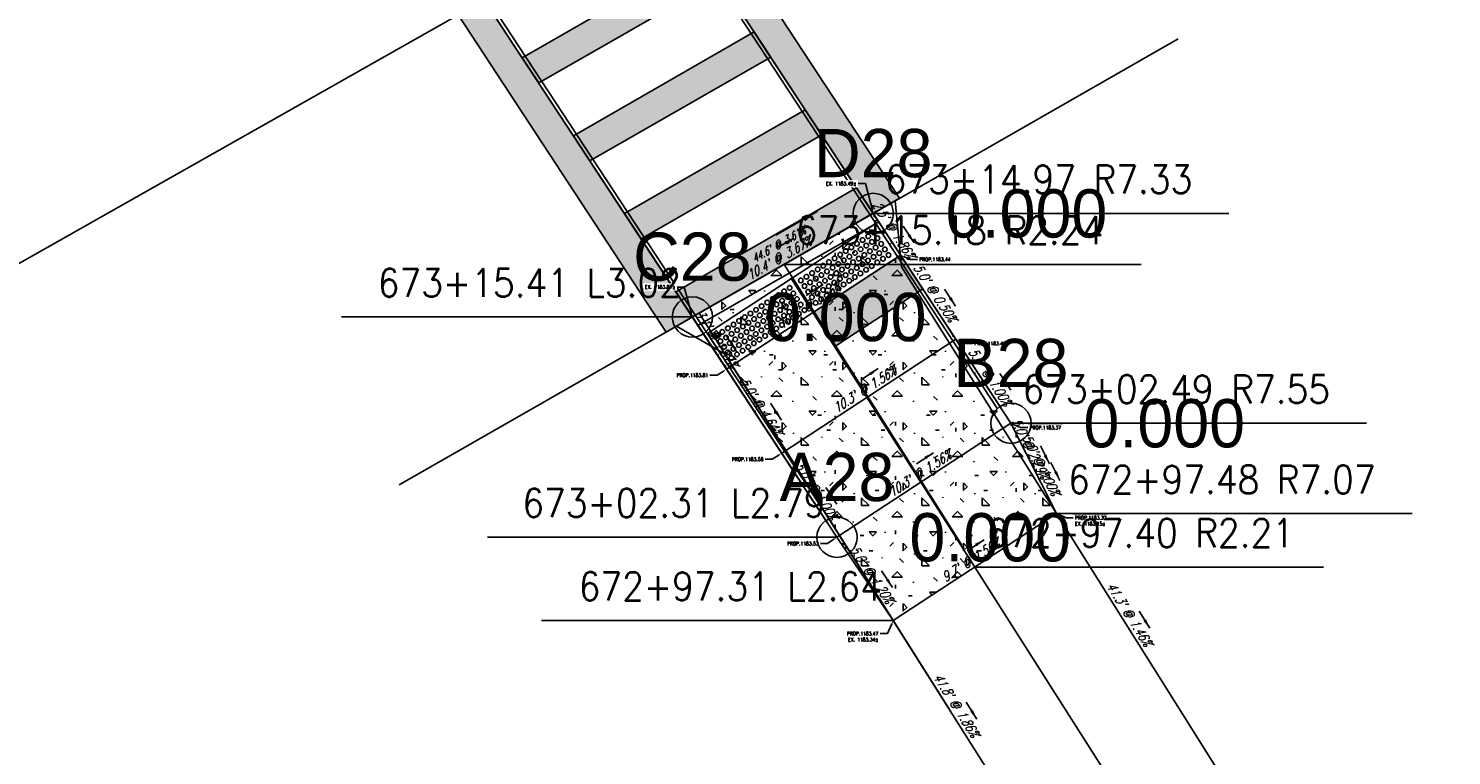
# Model space of a CAD drawing. Extents: x 167754 to 212748, y 396132 to 454338.
# Tile 118 of 150: x 170236 to 170306, y 427281 to 427317. Entities that reach past the tile are written whole.
import ezdxf
from ezdxf import colors
from ezdxf.entities.mleader import LeaderData, LeaderLine
from ezdxf.enums import TextEntityAlignment as Align
from ezdxf.math import Vec2, Vec3

# ---------------------------------------------------------------- set-up
doc = ezdxf.new("R2010")
doc.units = 0
doc.header["$MEASUREMENT"] = 0
doc.layers.get('0').update_dxf_attribs({"linetype": 'CONTINUOUS'})
for name, color, linetype, plot in [('0_3DP_MAT', 181, 'CONTINUOUS', False), ('0_EX. 3DP', 31, 'CONTINUOUS', False), ('0_QUANTITIES_PAVEMENT REMOVED', 130, 'CONTINUOUS', False), ('SC_SCRATCH-4', 4, 'CONTINUOUS', False)]:
    doc.layers.add(name, color=color, linetype=linetype, plot=plot)
for name, color, linetype in [('0_PNTS', 1, 'CONTINUOUS'), ('PM_P_CROSSWALK', 7, 'CONTINUOUS'), ('PM_P_STOP_LINE', 7, 'CONTINUOUS'), ('PNTDESC', 3, 'CONTINUOUS'), ('PNTELEV', 5, 'CONTINUOUS'), ('PNTNO', 7, 'CONTINUOUS'), ('PV_P_CURB', 3, 'CONTINUOUS'), ('PV_P_CURB_RAMP', 3, 'CONTINUOUS'), ('PV_P_CURB_RAMP_DOMES', 7, 'CONTINUOUS'), ('PV_P_CURB_RAMP_HATCH', 3, 'CONTINUOUS'), ('PV_P_GRADE_BREAKS', 3, 'CONTINUOUS'), ('SC_SCRATCH-6', 6, 'CONTINUOUS')]:
    doc.layers.add(name, color=color, linetype=linetype)
doc.styles.add('PTXT', font='TXT')
doc.styles.add('romans', font='romans.shx', dxfattribs={"width": 0.75, "oblique": 22.5})
doc.styles.get("Standard").update_dxf_attribs({"font": 'romans.shx', "width": 0.9})
doc.dimstyles.new('4P', dxfattribs={"dimscale": 4, "dimtxt": 0.14, "dimasz": 0.14, "dimexe": 0.05, "dimexo": 0.05, "dimgap": 0.05, "dimtad": 1, "dimzin": 0, "dimdsep": 46, "dimtxsty": 'romans', "dimcen": 0, "dimdle": 0.1, "dimclrd": 1, "dimclre": 1, "dimclrt": 7, "dimaunit": 1, "dimadec": 4, "dimazin": 0, "dimtfac": 1, "dimtmove": 0, "dimatfit": 2, "dimfxl": 1, "dimtvp": 1, "dimtolj": 1, "dimtzin": 0, "dimarcsym": 0})

# ---------------------------------------------------------------- blocks, each defined once
blk = doc.blocks.new('DOMES_5FT')
for p, q in [((-0.07, 2.499), (-2.069, 2.443)), ((-2.069, 2.443), (-1.929, -2.555)), ((0.07, -2.499), (-0.07, 2.499)), ((-1.929, -2.555), (0.07, -2.499))]:
    blk.add_line(p, q)
for centre in [(-1.725, 2.12), (-1.392, 2.13), (-1.059, 2.139), (-0.727, 2.148), (-0.394, 2.158), (-1.716, 1.788), (-1.706, 1.453), (-1.383, 1.797), (-1.374, 1.462), (-1.05, 1.806), (-1.041, 1.471), (-0.717, 1.816), (-0.708, 1.481), (-0.384, 1.825), (-0.375, 1.49), (-1.697, 1.12), (-1.688, 0.787), (-1.364, 1.129), (-1.355, 0.796), (-1.031, 1.138), (-1.022, 0.806), (-0.698, 1.148), (-0.689, 0.815), (-0.366, 1.157), (-0.356, 0.824), (-1.678, 0.454), (-1.669, 0.121), (-1.346, 0.463), (-1.336, 0.131), (-1.013, 0.473), (-1.003, 0.14), (-0.68, 0.482), (-0.67, 0.149), (-0.347, 0.491), (-0.338, 0.159), (-1.66, -0.212), (-1.65, -0.547), (-1.327, -0.202), (-1.317, -0.537), (-0.994, -0.193), (-0.985, -0.528), (-0.661, -0.184), (-0.652, -0.518), (-0.328, -0.174), (-0.319, -0.509), (-1.641, -0.881), (-1.632, -1.214), (-1.308, -0.872), (-1.299, -1.205), (-0.975, -0.863), (-0.966, -1.196), (-0.956, -1.528), (-0.642, -0.853), (-0.633, -1.186), (-0.624, -1.519), (-0.309, -0.844), (-0.3, -1.177), (-0.291, -1.51), (-1.622, -1.547), (-1.613, -1.88), (-1.604, -2.213), (-1.289, -1.538), (-1.28, -1.871), (-1.271, -2.204), (-0.947, -1.861), (-0.938, -2.194), (-0.614, -1.852), (-0.605, -2.185), (-0.281, -1.843), (-0.272, -2.175)]:
    blk.add_circle(centre, 0.115)
blk = doc.blocks.new('SPT4')
at = {"color": 0, "linetype": 'Continuous'}
blk.add_circle((0, 0), 0.5, dxfattribs=at)
blk = doc.blocks.new('SRVPNO1')
at = {"layer": 'PNTDESC', "style": 'PTXT'}
blk.add_attdef('DESC2', text='', height=1, dxfattribs=at).set_placement((0, -1.75), align=Align.CENTER)
at = {"layer": 'PNTELEV', "style": 'PTXT'}
blk.add_attdef('ELEV2', (1.5, -0.5), '', height=1, dxfattribs=at)
at = {"layer": 'PNTNO', "style": 'PTXT'}
blk.add_attdef('PT#', text='', height=1, dxfattribs=at).set_placement((0, 0.75), align=Align.CENTER)

msp = doc.modelspace()

# ---------------------------------------------------------------- hatches: boundary and pattern name
at = {"layer": 'PM_P_CROSSWALK', "transparency": 33554495}
h = msp.add_hatch(color=256, dxfattribs=at)
h.dxf.hatch_style = 1
h.paths.add_polyline_path([(170268.581, 427323.994), (170267.273, 427323.253), (170277.583, 427307.529), (170278.893, 427308.28)])
h = msp.add_hatch(color=256, dxfattribs=at)
h.dxf.hatch_style = 1
h.paths.add_polyline_path([(170260.964, 427314.018), (170269.949, 427319.18), (170269.121, 427320.434), (170260.14, 427315.274)])
h = msp.add_hatch(color=256, dxfattribs=at)
h.dxf.hatch_style = 1
h.paths.add_polyline_path([(170268.597, 427302.377), (170267.293, 427301.63), (170256.95, 427317.403), (170258.258, 427318.144)])
h = msp.add_hatch(color=256, dxfattribs=at)
h.dxf.hatch_style = 1
h.paths.add_polyline_path([(170263.508, 427310.137), (170272.493, 427315.3), (170271.665, 427316.554), (170262.684, 427311.394)])
h = msp.add_hatch(color=256, dxfattribs=at)
h.dxf.hatch_style = 1
h.paths.add_polyline_path([(170268.597, 427302.377), (170277.582, 427307.54), (170276.754, 427308.794), (170267.773, 427303.634)])

# ---------------------------------------------------------------- linework, layer by layer
at = {"layer": '0_3DP_MAT'}
for points in [[(170268.927, 427302.566), (170277.395, 427307.421)], [(170268.927, 427302.566), (170281.369, 427282.863)]]:
    msp.add_lwpolyline(points, dxfattribs=at)
at = {"layer": '0_EX. 3DP'}
for points in [[(170273.161, 427304.994), (170281.979, 427291.03)], [(170268.927, 427302.566), (170277.745, 427288.602)]]:
    msp.add_lwpolyline(points, dxfattribs=at)
for points in [[(170235.052, 427304.993, 1184.86), (170278.457, 427329.591, 1183.001), (170306.318, 427349.331, 1182.152)], [(170268.927, 427302.566, 1183.851), (170292.728, 427316.212, 1182.86)], [(170300.943, 427269.895, 1182.765), (170278.992, 427304.876, 1183.366)], [(170254.029, 427294.025, 1184.472), (170268.625, 427302.393, 1183.864)], [(170270.2, 427300.55, 1183.637), (170292.538, 427265.176, 1182.858)]]:
    msp.add_polyline3d(points, dxfattribs=at)
at = {"layer": 'PM_P_CROSSWALK'}
for points in [[(170268.581, 427323.994), (170267.273, 427323.253), (170277.583, 427307.529), (170278.893, 427308.28)], [(170260.964, 427314.018), (170269.949, 427319.18), (170269.121, 427320.434), (170260.14, 427315.274)], [(170263.508, 427310.137), (170272.493, 427315.3), (170271.665, 427316.554), (170262.684, 427311.394)], [(170268.597, 427302.377), (170277.582, 427307.54), (170276.754, 427308.794), (170267.773, 427303.634)]]:
    msp.add_lwpolyline(points, close=True, dxfattribs=at)
at = {"layer": 'PM_P_CROSSWALK', "elevation": 591.846}
msp.add_lwpolyline([(170256.95, 427317.403), (170258.258, 427318.144), (170268.597, 427302.377), (170267.293, 427301.63), (170256.95, 427317.403)], dxfattribs=at)
at = {"layer": 'PV_P_CURB', "elevation": -3.555}
for points in [[(170268.927, 427302.566), (170277.747, 427307.634)], [(170268.872, 427301.958), (170277.853, 427307.118)]]:
    msp.add_lwpolyline(points, dxfattribs=at)

# ---------------------------------------------------------------- texts
at = {"layer": '0_3DP_MAT', "color": 211, "style": 'romans', "oblique": 22.5, "width": 0.75}
for s, rotation, p in [("10.4' @ 3.67%", 29.82661, (170273.011, 427305.092)), ("10.3' @ 3.56%", 33.25414, (170274.533, 427302.753)), ("10.3' @ 1.56%", 33.25414, (170277.275, 427298.572)), ("5.0' @ 4.64%", 303.25414, (170271.802, 427297.781)), ("10.3' @ 1.56%", 33.25414, (170280.016, 427294.391)), ("5.0' @ 1.00%", 303.25414, (170274.544, 427293.6)), ("5.0' @ 1.20%", 304.05087, (170277.313, 427289.44)), ("9.7' @ 1.56%", 33.25414, (170282.55, 427290.073))]:
    msp.add_text(s, height=0.48, rotation=rotation, dxfattribs=at).set_placement(p, align=Align.CENTER)
at = {"layer": '0_3DP_MAT', "style": 'romans', "oblique": 22.5, "width": 0.75}
for s, rotation, p in [("41.3' @ 1.46%", 302.10877, (170290.103, 427287.471)), ("41.8' @ 1.86%", 302.27162, (170281.504, 427282.948))]:
    msp.add_text(s, height=0.48, rotation=rotation, dxfattribs=at).set_placement(p, align=Align.CENTER)
at = {"layer": '0_EX. 3DP', "style": 'romans', "oblique": 22.5, "width": 0.75}
msp.add_text("44.6' @ 3.61%", height=0.4, rotation=29.82661, dxfattribs=at).set_placement((170272.981, 427305.813), align=Align.CENTER)
at = {"layer": 'SC_SCRATCH-6', "width": 0.9}
for s, p in [('673+14.97 R7.33', (170278.153, 427309.227)), ('673+15.18 R2.24', (170273.731, 427306.692)), ('673+02.49 R7.55', (170284.997, 427298.79)), ('672+97.48 R7.07', (170287.265, 427294.298))]:
    msp.add_text(s, height=1.4, dxfattribs=at).set_placement(p, align=Align.MIDDLE_LEFT)
for s, p in [('673+02.31 L2.79', (170275.211, 427293.124)), ('672+97.31 L2.64', (170278.011, 427288.981))]:
    msp.add_text(s, height=1.4, dxfattribs=at).set_placement(p, align=Align.MIDDLE_RIGHT)

# ---------------------------------------------------------------- leaders
at = {"layer": '0_3DP_MAT', "color": 211}
for points in [[(170279.612, 427306.061), (170279.064, 427306.897)], [(170273.638, 427306.295), (170272.77, 427305.797)], [(170275.087, 427303.991), (170274.251, 427303.443)], [(170281.673, 427302.918), (170281.125, 427303.754)], [(170270.805, 427300.635), (170270.257, 427301.471)], [(170270.805, 427300.635), (170270.257, 427301.471)], [(170277.829, 427299.81), (170276.992, 427299.261)], [(170284.415, 427298.737), (170283.866, 427299.573)], [(170273.026, 427297.248), (170272.478, 427298.084)], [(170280.57, 427295.629), (170279.734, 427295.08)], [(170286.861, 427294.25), (170286.41, 427295.143)], [(170275.768, 427293.067), (170275.22, 427293.903)], [(170283.087, 427291.3), (170282.251, 427290.751)], [(170278.545, 427288.924), (170277.985, 427289.752)]]:
    msp.add_leader(points, dimstyle='4P', override={"dimscale": 20, "dimtxt": 0.12, "dimasz": 0.024, "dimdec": 2}, dxfattribs=at)
at = {"layer": '0_3DP_MAT'}
for points in [[(170286.339, 427295.071), (170285.886, 427295.962)], [(170291.325, 427286.9), (170290.793, 427287.747)], [(170282.727, 427282.381), (170282.193, 427283.227)]]:
    msp.add_leader(points, dimstyle='4P', override={"dimscale": 20, "dimtxt": 0.12, "dimasz": 0.024, "dimdec": 2}, dxfattribs=at)
at = {"layer": '0_EX. 3DP'}
msp.add_leader([(170274.822, 427307.648), (170272.74, 427306.454)], dimstyle='4P', override={"dimscale": 20, "dimtxt": 0.12, "dimasz": 0.04, "dimdec": 2}, dxfattribs=at)
at = {"layer": 'SC_SCRATCH-6', "has_arrowhead": 0}
msp.add_leader([(170282.638, 427289.939), (170282.648, 427289.937), (170299.948, 427289.937)], dimstyle='4P', override={"dimscale": 20, "dimasz": 0.1}, dxfattribs=at)

# ---------------------------------------------------------------- next in the draw order: leaders
at = {"layer": '0_3DP_MAT'}
ml = msp.add_multileader_mtext('Standard', dxfattribs=at)
ml.set_content('PROP.1183.32\\PEX. 1183.15±', color=256)
ml.set_leader_properties()
ml.build(insert=Vec2(0, 0))
ml.multileader.update_dxf_attribs({"dogleg_length": 0.36, "arrow_head_size": 0.18})
ctx = ml.context
ctx.base_point, ctx.char_height, ctx.arrow_head_size, ctx.landing_gap_size, ctx.plane_origin = Vec3(170287.521, 427292.393, -1186.904), 0.18, 0.18, 0.09, Vec3(170270.484, 427302.394, -1186.904)
notes = []
notes.append((ctx, [(0, (1, 1, 0), (170287.161, 427292.393, -1186.904), (1, 0), 0.36, [(0, [(170286.69, 427292.609, -1186.904)], 0, [])])]))
ctx.mtext.insert, ctx.mtext.flow_direction = Vec3(170287.611, 427292.483, -1186.904), 5
ctx.mtext.has_bg_fill, ctx.mtext.bg_color, ctx.mtext.bg_scale_factor, ctx.mtext.bg_transparency, ctx.mtext.use_window_bg_color = 1, -1027028792, 1.5, 0, 1
ml = msp.add_multileader_mtext('Standard', dxfattribs=at)
ml.set_content('PROP.1183.47\\PEX. 1183.34±', color=256)
ml.set_leader_properties()
ml.build(insert=Vec2(0, 0))
ml.multileader.update_dxf_attribs({"dogleg_length": 0.36, "arrow_head_size": 0.18})
ctx = ml.context
ctx.base_point, ctx.char_height, ctx.arrow_head_size, ctx.landing_gap_size, ctx.plane_origin = Vec3(170276.067, 427286.634), 0.18, 0.18, 0.09, Vec3(170261.539, 427298.388)
ctx.text_align_type = 2
notes.append((ctx, [(1, (1, 1, 0), (170278.289, 427286.634), (-1, 0), 0.36, [(0, [(170278.581, 427287.279)], 0, [])])]))
ctx.mtext.insert, ctx.mtext.alignment, ctx.mtext.flow_direction = Vec3(170277.839, 427286.724), 3, 5
ctx.mtext.has_bg_fill, ctx.mtext.bg_color, ctx.mtext.bg_scale_factor, ctx.mtext.bg_transparency, ctx.mtext.use_window_bg_color = 1, -1027028792, 1.5, 0, 1
for ctx, leaders in notes:
    for number, flags, end, landing, length, lines in leaders:
        leader = LeaderData()
        leader.index, (leader.has_last_leader_line, leader.has_dogleg_vector, leader.attachment_direction) = number, flags
        leader.last_leader_point, leader.dogleg_vector, leader.dogleg_length = Vec3(end), Vec3(landing), length
        for number, points, colour, breaks in lines:
            line = LeaderLine()
            line.index, line.vertices, line.color, line.breaks = number, Vec3.list(points), colors.encode_raw_color(colour), breaks
            leader.lines.append(line)
        ctx.leaders.append(leader)

# ---------------------------------------------------------------- next in the draw order: hatches: boundary and pattern name
at = {"layer": 'PV_P_CURB_RAMP_HATCH', "transparency": 33554495}
h = msp.add_hatch(dxfattribs=at)
h.set_pattern_fill('CONCRE', color=256, scale=3, pattern_type=2)
h.set_pattern_definition([(0, (0, 0), (3, 3), [0.375, -2.625]), (90, (0, 0), (-3, 3), [0.375, -2.625]), (135, (0.375, 0), (-2.999999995, 2e-16), [0.5303301, -3.7123107]), (0, (0.375, 1.6875), (3, 3), [0.375, -2.625]), (45, (0.5625, 1.5), (0, 2.999999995), [0.2651649, -3.9774756]), (135, (0.5625, 1.5), (-2.999999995, 2e-16), [0.2651649, -3.9774756]), (0, (1.5, 2.4375), (3, 3), [0.5303301, -2.4696699]), (45, (1.5, 2.4375), (0, 2.999999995), [0.375, -3.8676408]), (135, (2.0303, 2.4375), (-2.999999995, 2e-16), [0.375, -3.8676408]), (90, (2.0625, 0.75), (-3, 3), [0.375, -2.625]), (45, (2.0625, 0.75), (0, 2.999999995), [0.2651649, -3.9774756]), (135, (2.25, 0.9375), (-2.999999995, 2e-16), [0.2651649, -3.9774756]), (0, (0.375, 0.75), (3, 3), [0.1875, -2.5125]), (0, (2.625, 1.5), (3, 3), [0.1875, -2.5125]), (90, (1.6875, 1.875), (-3, 3), [0.1875, -2.5125]), (135, (2.0625, 0.1875), (-2.999999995, 2e-16), [0.2651649, -3.9774756]), (135, (0.75, 2.25), (-2.999999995, 2e-16), [0.2651649, -3.9774756]), (45, (1.4062, 0.9844), (0, 2.999999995), [0.2651649, -3.9774756]), (90, (1.0312, 0.375), (-3, 3), [0.046875, -2.953125]), (90, (1.172, 1.6406), (-3, 3), [0.046875, -2.953125]), (90, (2.578, 2.1562), (-3, 3), [0.046875, -2.953125]), (90, (2.625, 0.5625), (-3, 3), [0.046875, -2.953125])])
h.paths.add_polyline_path([(170284.427, 427297.092), (170286.695, 427292.6), (170278.581, 427287.279), (170275.781, 427291.422), (170268.597, 427302.377), (170277.583, 427307.529)])

# ---------------------------------------------------------------- next in the draw order: linework, layer by layer
at = {"layer": '0_3DP_MAT', "color": 211, "elevation": 1183.463}
msp.add_lwpolyline([(170278.581, 427287.279), (170286.695, 427292.6)], dxfattribs=at)
at = {"layer": '0_3DP_MAT', "color": 211}
msp.add_polyline3d([(170278.581, 427287.279, 1183.47), (170286.695, 427292.6, 1183.319)], dxfattribs=at)
at = {"layer": '0_EX. 3DP'}
msp.add_polyline3d([(170296.699, 427267.803, 1182.89), (170273.484, 427304.327, 1183.558)], dxfattribs=at)
at = {"layer": 'PV_P_CURB_RAMP'}
msp.add_lwpolyline([(170284.427, 427297.092), (170286.695, 427292.6), (170278.581, 427287.279), (170275.781, 427291.422), (170268.597, 427302.377), (170277.583, 427307.529)], close=True, dxfattribs=at)

# ---------------------------------------------------------------- next in the draw order: texts
at = {"layer": 'SC_SCRATCH-6', "width": 0.9}
msp.add_text('672+97.40 R2.21', height=1.4, dxfattribs=at).set_placement((170283.208, 427291.637), align=Align.MIDDLE_LEFT)

# ---------------------------------------------------------------- next in the draw order: leaders
at = {"layer": 'SC_SCRATCH-6', "has_arrowhead": 0}
for points in [[(170286.695, 427292.6), (170286.705, 427292.598), (170304.365, 427292.598)], [(170278.581, 427287.279), (170278.571, 427287.281), (170261.091, 427287.281)]]:
    msp.add_leader(points, dimstyle='4P', override={"dimscale": 20, "dimasz": 0.1}, dxfattribs=at)

# ---------------------------------------------------------------- next in the draw order: leaders
at = {"layer": '0_3DP_MAT'}
ml = msp.add_multileader_mtext('Standard', dxfattribs=at)
ml.set_content('PROP.1183.44', color=256)
ml.set_leader_properties()
ml.build(insert=Vec2(0, 0))
ml.multileader.update_dxf_attribs({"dogleg_length": 0.36, "arrow_head_size": 0.18})
ctx = ml.context
ctx.base_point, ctx.char_height, ctx.arrow_head_size, ctx.landing_gap_size, ctx.plane_origin = Vec3(170279.775, 427305.239, 1183.444), 0.18, 0.18, 0.09, Vec3(170262.739, 427315.24, 1183.444)
notes = []
notes.append((ctx, [(0, (1, 1, 0), (170279.415, 427305.239, 1183.444), (1, 0), 0.36, [(0, [(170278.944, 427305.454, 1183.444)], 0, [])])]))
ctx.mtext.insert, ctx.mtext.flow_direction = Vec3(170279.865, 427305.329, 1183.444), 5
ctx.mtext.has_bg_fill, ctx.mtext.bg_color, ctx.mtext.bg_scale_factor, ctx.mtext.bg_transparency, ctx.mtext.use_window_bg_color = 1, -1027028792, 1.5, 0, 1
ml = msp.add_multileader_mtext('Standard', dxfattribs=at)
ml.set_content('PROP.1183.42', color=256)
ml.set_leader_properties()
ml.build(insert=Vec2(0, 0))
ml.multileader.update_dxf_attribs({"dogleg_length": 0.36, "arrow_head_size": 0.18})
ctx = ml.context
ctx.base_point, ctx.char_height, ctx.arrow_head_size, ctx.landing_gap_size, ctx.plane_origin = Vec3(170282.517, 427301.058, 1183.419), 0.18, 0.18, 0.09, Vec3(170265.48, 427311.059, 1183.419)
notes.append((ctx, [(0, (1, 1, 0), (170282.157, 427301.058, 1183.419), (1, 0), 0.36, [(0, [(170281.686, 427301.273, 1183.419)], 0, [])])]))
ctx.mtext.insert, ctx.mtext.flow_direction = Vec3(170282.607, 427301.148, 1183.419), 5
ctx.mtext.has_bg_fill, ctx.mtext.bg_color, ctx.mtext.bg_scale_factor, ctx.mtext.bg_transparency, ctx.mtext.use_window_bg_color = 1, -1027028792, 1.5, 0, 1
ml = msp.add_multileader_mtext('Standard', dxfattribs=at)
ml.set_content('PROP.1183.81', color=256)
ml.set_leader_properties()
ml.build(insert=Vec2(0, 0))
ml.multileader.update_dxf_attribs({"dogleg_length": 0.36, "arrow_head_size": 0.18})
ctx = ml.context
ctx.base_point, ctx.char_height, ctx.arrow_head_size, ctx.landing_gap_size, ctx.plane_origin = Vec3(170267.651, 427299.483, 1183.812), 0.18, 0.18, 0.09, Vec3(170254.086, 427309.579, 1183.812)
ctx.text_align_type = 2
notes.append((ctx, [(1, (1, 1, 0), (170269.827, 427299.483, 1183.812), (-1, 0), 0.36, [(0, [(170270.297, 427299.784, 1183.812)], 0, [])])]))
ctx.mtext.insert, ctx.mtext.alignment, ctx.mtext.flow_direction = Vec3(170269.377, 427299.573, 1183.812), 3, 5
ctx.mtext.has_bg_fill, ctx.mtext.bg_color, ctx.mtext.bg_scale_factor, ctx.mtext.bg_transparency, ctx.mtext.use_window_bg_color = 1, -1027028792, 1.5, 0, 1
ml = msp.add_multileader_mtext('Standard', dxfattribs=at)
ml.set_content('PROP.1183.37', color=256)
ml.set_leader_properties()
ml.build(insert=Vec2(0, 0))
ml.multileader.update_dxf_attribs({"dogleg_length": 0.36, "arrow_head_size": 0.18})
ctx = ml.context
ctx.base_point, ctx.char_height, ctx.arrow_head_size, ctx.landing_gap_size, ctx.plane_origin = Vec3(170285.258, 427296.876), 0.18, 0.18, 0.09, Vec3(170268.222, 427306.877)
notes.append((ctx, [(0, (1, 1, 0), (170284.898, 427296.876), (1, 0), 0.36, [(0, [(170284.427, 427297.092)], 0, [])])]))
ctx.mtext.insert, ctx.mtext.flow_direction = Vec3(170285.348, 427296.966), 5
ctx.mtext.has_bg_fill, ctx.mtext.bg_color, ctx.mtext.bg_scale_factor, ctx.mtext.bg_transparency, ctx.mtext.use_window_bg_color = 1, -1027028792, 1.5, 0, 1
ml = msp.add_multileader_mtext('Standard', dxfattribs=at)
ml.set_content('PROP.1183.58', color=256)
ml.set_leader_properties()
ml.build(insert=Vec2(0, 0))
ml.multileader.update_dxf_attribs({"dogleg_length": 0.36, "arrow_head_size": 0.18})
ctx = ml.context
ctx.base_point, ctx.char_height, ctx.arrow_head_size, ctx.landing_gap_size, ctx.plane_origin = Vec3(170270.347, 427295.301, 1183.58), 0.18, 0.18, 0.09, Vec3(170256.828, 427305.398, 1183.58)
ctx.text_align_type = 2
notes.append((ctx, [(1, (1, 1, 0), (170272.568, 427295.301, 1183.58), (-1, 0), 0.36, [(0, [(170273.039, 427295.603, 1183.58)], 0, [])])]))
ctx.mtext.insert, ctx.mtext.alignment, ctx.mtext.flow_direction = Vec3(170272.118, 427295.391, 1183.58), 3, 5
ctx.mtext.has_bg_fill, ctx.mtext.bg_color, ctx.mtext.bg_scale_factor, ctx.mtext.bg_transparency, ctx.mtext.use_window_bg_color = 1, -1027028792, 1.5, 0, 1
ml = msp.add_multileader_mtext('Standard', dxfattribs=at)
ml.set_content('PROP.1183.53', color=256)
ml.set_leader_properties()
ml.build(insert=Vec2(0, 0))
ml.multileader.update_dxf_attribs({"dogleg_length": 0.36, "arrow_head_size": 0.18})
ctx = ml.context
ctx.base_point, ctx.char_height, ctx.arrow_head_size, ctx.landing_gap_size, ctx.plane_origin = Vec3(170273.094, 427291.111), 0.18, 0.18, 0.09, Vec3(170259.575, 427301.207)
ctx.text_align_type = 2
notes.append((ctx, [(1, (1, 1, 0), (170275.316, 427291.111), (-1, 0), 0.36, [(0, [(170275.781, 427291.422)], 0, [])])]))
ctx.mtext.insert, ctx.mtext.alignment, ctx.mtext.flow_direction = Vec3(170274.866, 427291.201), 3, 5
ctx.mtext.has_bg_fill, ctx.mtext.bg_color, ctx.mtext.bg_scale_factor, ctx.mtext.bg_transparency, ctx.mtext.use_window_bg_color = 1, -1027028792, 1.5, 0, 1
for ctx, leaders in notes:
    for number, flags, end, landing, length, lines in leaders:
        leader = LeaderData()
        leader.index, (leader.has_last_leader_line, leader.has_dogleg_vector, leader.attachment_direction) = number, flags
        leader.last_leader_point, leader.dogleg_vector, leader.dogleg_length = Vec3(end), Vec3(landing), length
        for number, points, colour, breaks in lines:
            line = LeaderLine()
            line.index, line.vertices, line.color, line.breaks = number, Vec3.list(points), colors.encode_raw_color(colour), breaks
            leader.lines.append(line)
        ctx.leaders.append(leader)

# ---------------------------------------------------------------- next in the draw order: hatches: boundary and pattern name
at = {"layer": 'PM_P_STOP_LINE', "transparency": 33554495}
h = msp.add_hatch(color=256, dxfattribs=at)
h.dxf.hatch_style = 1
h.paths.add_polyline_path([(170274.621, 427302.619), (170278.944, 427305.454), (170280.041, 427303.782), (170275.717, 427300.947)])

# ---------------------------------------------------------------- next in the draw order: linework, layer by layer
at = {"layer": '0_3DP_MAT', "color": 211}
for points in [[(170270.297, 427299.784, 1183.812), (170278.944, 427305.454, 1183.444)], [(170281.686, 427301.273, 1183.419), (170273.039, 427295.603, 1183.58)], [(170286.695, 427292.6, 1183.319), (170284.427, 427297.092, 1183.369), (170281.686, 427301.273, 1183.419)], [(170275.781, 427291.422, 1183.53), (170284.427, 427297.092, 1183.369)], [(170273.039, 427295.603, 1183.58), (170275.781, 427291.422, 1183.53)], [(170275.781, 427291.422, 1183.53), (170278.581, 427287.279, 1183.47)]]:
    msp.add_polyline3d(points, dxfattribs=at)
at = {"layer": '0_PNTS'}
for p in [(170284.427, 427297.092), (170275.781, 427291.422)]:
    msp.add_point(p, dxfattribs=at)
at = {"layer": '0_QUANTITIES_PAVEMENT REMOVED'}
msp.add_lwpolyline([(170286.695, 427292.6), (170278.992, 427304.876), (170278.676, 427308.155), (170267.804, 427301.923), (170270.2, 427300.55), (170271.064, 427299.181), (170278.571, 427287.281), (170286.695, 427292.6)], dxfattribs=at)
at = {"layer": 'PM_P_STOP_LINE', "elevation": 1183.463}
msp.add_lwpolyline([(170274.621, 427302.619), (170278.944, 427305.454), (170280.041, 427303.782), (170275.717, 427300.947)], close=True, dxfattribs=at)
at = {"layer": 'PV_P_GRADE_BREAKS'}
for points, elevation in [([(170270.297, 427299.784), (170278.944, 427305.454)], 1183.463), ([(170273.039, 427295.603), (170281.686, 427301.273)], 1183.67), ([(170275.781, 427291.422), (170284.427, 427297.092)], 1183.62)]:
    msp.add_lwpolyline(points, dxfattribs=dict(at, elevation=elevation))
at = {"layer": 'SC_SCRATCH-4', "elevation": 1183.463}
for points in [[(170284.427, 427297.092), (170260.058, 427334.255)], [(170283.756, 427297.806), (170260.478, 427333.305)], [(170275.781, 427291.422), (170251.411, 427328.585)], [(170275.394, 427292.322), (170252.116, 427327.821)]]:
    msp.add_lwpolyline(points, dxfattribs=at)
at = {"layer": 'SC_SCRATCH-6'}
for points in [[(170283.756, 427297.806), (170260.478, 427333.305)], [(170283.898, 427297.899), (170260.62, 427333.398)], [(170275.251, 427292.229), (170251.973, 427327.728)], [(170275.394, 427292.322), (170252.116, 427327.821)]]:
    msp.add_lwpolyline(points, dxfattribs=at)

# ---------------------------------------------------------------- next in the draw order: block references
at = {"layer": '0_PNTS', "xscale": 2.4, "yscale": 2.4, "zscale": 2.4}
for p, values in [((170284.427, 427297.092), {'PT#': 'B28', 'ELEV2': '0.000'}), ((170275.781, 427291.422), {'PT#': 'A28', 'ELEV2': '0.000'})]:
    msp.add_blockref('SRVPNO1', p, dxfattribs=at).add_auto_attribs(values)
at = {"layer": '0_PNTS', "xscale": 2, "yscale": 2, "zscale": 2}
for p in [(170284.427, 427297.092), (170275.781, 427291.422)]:
    msp.add_blockref('SPT4', p, dxfattribs=at)
at = {"layer": 'PV_P_CURB_RAMP_DOMES', "rotation": 301.6455213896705}
for p in [(170276.711, 427303.99, 1183.463), (170272.53, 427301.248, 1183.463)]:
    msp.add_blockref('DOMES_5FT', p, dxfattribs=at)

# ---------------------------------------------------------------- next in the draw order: texts
at = {"layer": '0_3DP_MAT', "color": 211, "style": 'romans', "oblique": 22.5, "width": 0.75}
for s, rotation, p in [("5.0' @ 0.50%", 303.25414, (170280.449, 427303.451)), ("5.0' @ 1.00%", 303.25414, (170283.19, 427299.27)), ("5.0' @ 1.00%", 296.7893, (170285.704, 427294.918))]:
    msp.add_text(s, height=0.48, rotation=rotation, dxfattribs=at).set_placement(p, align=Align.CENTER)
at = {"layer": '0_3DP_MAT', "style": 'romans', "oblique": 22.5, "width": 0.75}
msp.add_text("5.0' @ 2.29%", height=0.48, rotation=296.99895, dxfattribs=at).set_placement((170285.18, 427295.735), align=Align.CENTER)

# ---------------------------------------------------------------- next in the draw order: leaders
at = {"layer": 'SC_SCRATCH-6', "has_arrowhead": 0}
for points in [[(170273.161, 427304.994), (170273.171, 427304.992), (170290.891, 427304.992)], [(170284.427, 427297.092), (170284.437, 427297.09), (170302.097, 427297.09)], [(170275.781, 427291.422), (170275.771, 427291.424), (170258.411, 427291.424)]]:
    msp.add_leader(points, dimstyle='4P', override={"dimscale": 20, "dimasz": 0.1}, dxfattribs=at)

# ---------------------------------------------------------------- next in the draw order: leaders
at = {"layer": '0_3DP_MAT'}
ml = msp.add_multileader_mtext('Standard', dxfattribs=at)
ml.set_content('EX. 1183.49±', color=256)
ml.set_leader_properties()
ml.build(insert=Vec2(0, 0))
ml.multileader.update_dxf_attribs({"dogleg_length": 0.36, "arrow_head_size": 0.18})
ctx = ml.context
ctx.base_point, ctx.char_height, ctx.arrow_head_size, ctx.landing_gap_size, ctx.plane_origin = Vec3(170274.968, 427309.013, -3.555), 0.18, 0.18, 0.09, Vec3(170261.385, 427317.308, -3.555)
ctx.text_align_type = 2
notes = []
notes.append((ctx, [(1, (1, 1, 0), (170277.19, 427309.013, -3.555), (-1, 0), 0.36, [(0, [(170277.591, 427307.522, -3.555)], 0, [])])]))
ctx.mtext.insert, ctx.mtext.alignment, ctx.mtext.flow_direction = Vec3(170276.74, 427309.103, -3.555), 3, 5
ctx.mtext.has_bg_fill, ctx.mtext.bg_color, ctx.mtext.bg_scale_factor, ctx.mtext.bg_transparency, ctx.mtext.use_window_bg_color = 1, -1027028792, 1.5, 0, 1
ml = msp.add_multileader_mtext('Standard', dxfattribs=at)
ml.set_content('EX. 1183.87±', color=256)
ml.set_leader_properties()
ml.build(insert=Vec2(0, 0))
ml.multileader.update_dxf_attribs({"dogleg_length": 0.36, "arrow_head_size": 0.18})
ctx = ml.context
ctx.base_point, ctx.char_height, ctx.arrow_head_size, ctx.landing_gap_size, ctx.plane_origin = Vec3(170265.974, 427303.868), 0.18, 0.18, 0.09, Vec3(170252.392, 427312.163)
ctx.text_align_type = 2
notes.append((ctx, [(1, (1, 1, 0), (170268.196, 427303.868), (-1, 0), 0.36, [(0, [(170268.597, 427302.377)], 0, [])])]))
ctx.mtext.insert, ctx.mtext.alignment, ctx.mtext.flow_direction = Vec3(170267.746, 427303.958), 3, 5
ctx.mtext.has_bg_fill, ctx.mtext.bg_color, ctx.mtext.bg_scale_factor, ctx.mtext.bg_transparency, ctx.mtext.use_window_bg_color = 1, -1027028792, 1.5, 0, 1
for ctx, leaders in notes:
    for number, flags, end, landing, length, lines in leaders:
        leader = LeaderData()
        leader.index, (leader.has_last_leader_line, leader.has_dogleg_vector, leader.attachment_direction) = number, flags
        leader.last_leader_point, leader.dogleg_vector, leader.dogleg_length = Vec3(end), Vec3(landing), length
        for number, points, colour, breaks in lines:
            line = LeaderLine()
            line.index, line.vertices, line.color, line.breaks = number, Vec3.list(points), colors.encode_raw_color(colour), breaks
            leader.lines.append(line)
        ctx.leaders.append(leader)

# ---------------------------------------------------------------- next in the draw order: hatches: boundary and pattern name
at = {"layer": 'PM_P_CROSSWALK', "transparency": 33554495}
h = msp.add_hatch(color=256, dxfattribs=at)
h.dxf.hatch_style = 1
h.paths.add_polyline_path([(170266.044, 427306.271), (170275.029, 427311.433), (170274.201, 427312.688), (170265.22, 427307.528)])

# ---------------------------------------------------------------- next in the draw order: linework, layer by layer
at = {"layer": '0_3DP_MAT', "color": 211}
for points in [[(170268.597, 427302.377, 1183.87), (170277.583, 427307.529, 1183.49)], [(170281.686, 427301.273, 1183.419), (170278.944, 427305.454, 1183.444), (170277.583, 427307.529, 1183.49)], [(170268.597, 427302.377, 1183.87), (170270.297, 427299.784, 1183.812), (170273.039, 427295.603, 1183.58)]]:
    msp.add_polyline3d(points, dxfattribs=at)
at = {"layer": '0_PNTS'}
for p in [(170277.583, 427307.529), (170268.597, 427302.377)]:
    msp.add_point(p, dxfattribs=at)
at = {"layer": 'PM_P_CROSSWALK'}
msp.add_lwpolyline([(170266.044, 427306.271), (170275.029, 427311.433), (170274.201, 427312.688), (170265.22, 427307.528)], close=True, dxfattribs=at)

# ---------------------------------------------------------------- next in the draw order: block references
at = {"layer": '0_PNTS', "xscale": 2.4, "yscale": 2.4, "zscale": 2.4}
for p, values in [((170277.583, 427307.529), {'PT#': 'D28', 'ELEV2': '0.000'}), ((170268.597, 427302.377), {'PT#': 'C28', 'ELEV2': '0.000'})]:
    msp.add_blockref('SRVPNO1', p, dxfattribs=at).add_auto_attribs(values)
at = {"layer": '0_PNTS', "xscale": 2, "yscale": 2, "zscale": 2}
for p in [(170277.583, 427307.529), (170268.597, 427302.377)]:
    msp.add_blockref('SPT4', p, dxfattribs=at)

# ---------------------------------------------------------------- next in the draw order: texts
at = {"layer": '0_3DP_MAT', "color": 211, "style": 'romans', "oblique": 22.5, "width": 0.75}
for s, p in [("2.5' @ 1.86%", (170278.397, 427306.579)), ("3.1' @ 1.87%", (170269.581, 427301.168)), ("3.1' @ 1.87%", (170269.581, 427301.168))]:
    msp.add_text(s, height=0.48, rotation=303.25414, dxfattribs=at).set_placement(p, align=Align.CENTER)
at = {"layer": 'SC_SCRATCH-6', "width": 0.9}
msp.add_text('673+15.41 L3.02', height=1.4, dxfattribs=at).set_placement((170268.027, 427304.079), align=Align.MIDDLE_RIGHT)

# ---------------------------------------------------------------- next in the draw order: leaders
at = {"layer": 'SC_SCRATCH-6', "has_arrowhead": 0}
for points in [[(170277.583, 427307.529), (170277.593, 427307.527), (170295.253, 427307.527)], [(170268.597, 427302.377), (170268.587, 427302.379), (170251.167, 427302.379)]]:
    msp.add_leader(points, dimstyle='4P', override={"dimscale": 20, "dimasz": 0.1}, dxfattribs=at)

doc.saveas('drawing.dxf')
